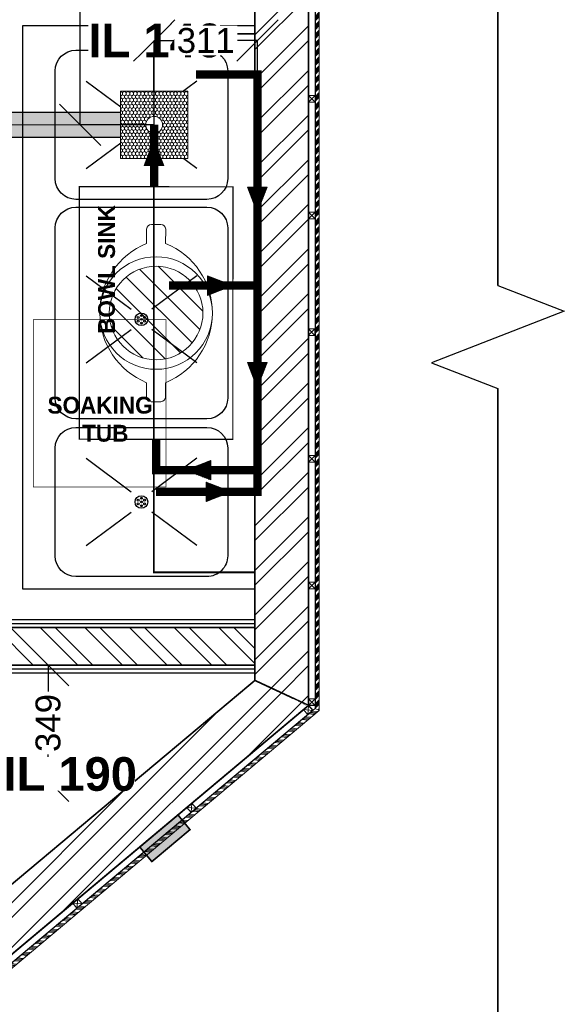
# Model space of a CAD drawing. Header units: millimetres. Extents: x -115221 to 194496, y -122556 to 375476.
# Tile 161 of 169: x 108529 to 110172, y 87973 to 90944. Entities that reach past the tile are written whole.
import ezdxf

# ---------------------------------------------------------------- set-up
doc = ezdxf.new("R2010")
doc.units = ezdxf.units.MM
doc.set_wipeout_variables(frame=1)
doc.header["$PDMODE"] = 3
doc.header["$PDSIZE"] = -100
for name, pattern in [('CENTER', [2, 1.25, -0.25, 0.25, -0.25]), ('CONTINOUS', [0]), ('L1-1 08-30-2012$0$HIDDENX2', [0.75, 0.5, -0.25])]:
    doc.linetypes.add(name, pattern=pattern)
for name, color, linetype, lineweight in [('ARROW', 7, 'Continuous', 0), ('drainage dim', 150, 'Continuous', 0), ('DRAINAGE TEXT', 6, 'Continuous', 0), ('PARTITION LAYOUT', 36, 'CONTINOUS', 18), ('PIPE CENTERLINE', 252, 'Continuous', 0), ('PLU - 50mm CI PIPE', 102, 'Continuous', 0), ('PLU - 75mm CI WASTE PIPE', 12, 'Continuous', 15), ('PLU-GRATING', 6, 'Continuous', 13), ('SCANNER BOX', 6, 'Continuous', 0), ('SS FRAME ( 560mm X 200mm)', 22, 'Continuous', 0)]:
    doc.layers.add(name, color=color, linetype=linetype, lineweight=lineweight)
for name, color, linetype in [('FUR R0', 8, 'Continuous'), ('WATER SUPPLY DIRECTION ARROW', 7, 'Continuous'), ('WWDS FURNITURE LAYOUT', 8, 'Continuous')]:
    doc.layers.add(name, color=color, linetype=linetype)
doc.styles.add('har', font='GOTHICB.TTF')
doc.styles.get("Standard").update_dxf_attribs({"font": 'arial.ttf'})
doc.dimstyles.new('PLU DIM', dxfattribs={"dimtxt": 75, "dimasz": 125, "dimexe": 0.1, "dimexo": 0.1, "dimgap": 0.09, "dimtad": 0, "dimtoh": 1, "dimdec": 0, "dimzin": 0, "dimdsep": 46, "dimtxsty": 'Standard', "dimblk": 'OBLIQUE', "dimcen": 0.09, "dimclrd": 150, "dimclre": 150, "dimclrt": 1, "dimadec": 0, "dimazin": 0, "dimtfac": 1, "dimtdec": 0, "dimtofl": 0, "dimtmove": 1, "dimatfit": 3, "dimldrblk": 'OBLIQUE', "dimfxl": 1, "dimtfill": 1, "dimfrac": 1, "dimtolj": 1, "dimtzin": 0, "dimarcsym": 0})
pattern_1 = [(225, (1979671.920858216, 2798471.852543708), (67.35192090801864, -67.35192090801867), []), (225, (1979627.019558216, 2798471.852543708), (67.35192090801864, -67.35192090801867), [])]

# ---------------------------------------------------------------- blocks, each defined once
blk = doc.blocks.new('NIA_Break Line w Scale - 1-100-V2-F_B-14 PLAN')
at = {"layer": 'FUR R0'}
for p, q in [((6072.239479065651, 466.666666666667), (5994.478958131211, 266.6666666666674)), ((6072.239479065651, 466.6666666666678), (5994.478958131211, 266.6666666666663)), ((6227.760520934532, 66.6666666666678), (6072.239479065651, 466.666666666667)), ((6227.760520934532, 66.66666666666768), (6072.239479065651, 466.6666666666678)), ((5994.478958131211, 266.6666666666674), (538.6839585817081, 266.6666666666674)), ((538.6839585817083, 266.6666666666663), (5994.478958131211, 266.6666666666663)), ((6305.521041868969, 266.6666666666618), (6227.760520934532, 66.66666666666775)), ((6305.521041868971, 266.6666666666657), (6227.760520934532, 66.66666666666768)), ((12408.31044657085, 266.6666666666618), (6305.521041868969, 266.6666666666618)), ((6305.521041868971, 266.6666666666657), (12300.00000000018, 266.6666666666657))]:
    blk.add_line(p, q, dxfattribs=at)
blk = doc.blocks.new('3b')
at = {"layer": 'FUR R0'}
for p, q in [((26382.6605604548, -5468.706997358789), (26408.78383496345, -5468.706997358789)), ((26389.56844730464, -5473.876073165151), (26394.91499402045, -5477.844671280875)), ((26402.69807721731, -5473.876073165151), (26397.35153050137, -5477.844671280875)), ((26389.56844730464, -5484.249805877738), (26394.91499402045, -5480.281207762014)), ((26402.69807721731, -5484.249805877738), (26397.35153050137, -5480.281207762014)), ((26389.56844730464, -5495.575889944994), (26394.91499402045, -5499.544488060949)), ((26402.69807721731, -5495.575889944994), (26397.35153050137, -5499.544488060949)), ((26389.56844730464, -5505.949622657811), (26394.91499402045, -5501.981024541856)), ((26402.69807721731, -5505.949622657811), (26397.35153050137, -5501.981024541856)), ((26389.56844730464, -5518.690934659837), (26394.91499402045, -5522.659532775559)), ((26402.69807721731, -5518.690934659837), (26397.35153050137, -5522.659532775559)), ((26389.56844730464, -5529.06466737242), (26394.91499402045, -5525.096069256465)), ((26402.69807721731, -5529.06466737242), (26397.35153050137, -5525.096069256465))]:
    blk.add_line(p, q, dxfattribs=at)
blk.add_lwpolyline([(26410.21953245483, -5535.691132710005), (26382.6605604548, -5535.691132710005), (26382.6605604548, -5468.706997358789), (26410.21953245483, -5468.706997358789)], close=True, dxfattribs=at)
for points in [[(26406.37179555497, -5472.663628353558), (26406.37179555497, -5485.462250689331, -0.4142135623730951), (26403.91052202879, -5487.923524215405), (26388.35600249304, -5487.923524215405, -0.4142135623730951), (26385.89472896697, -5485.462250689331), (26385.89472896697, -5472.663628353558, -0.4142135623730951), (26388.35600249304, -5470.202354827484), (26403.91052202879, -5470.202354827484, -0.4142135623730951)], [(26406.37179555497, -5491.411165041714), (26406.37179555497, -5511.620692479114, -0.4142135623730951), (26403.91052202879, -5514.081966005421), (26388.35600249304, -5514.081966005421, -0.4142135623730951), (26385.89472896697, -5511.620692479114), (26385.89472896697, -5491.411165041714, -0.4142135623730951), (26388.35600249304, -5488.949891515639), (26403.91052202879, -5488.949891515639, -0.4142135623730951)], [(26406.37179555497, -5517.478489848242), (26406.37179555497, -5530.277112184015, -0.4142135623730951), (26403.91052202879, -5532.738385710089), (26388.35600249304, -5532.738385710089, -0.4142135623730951), (26385.89472896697, -5530.277112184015), (26385.89472896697, -5517.478489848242, -0.4142135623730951), (26388.35600249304, -5515.017216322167), (26403.91052202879, -5515.017216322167, -0.4142135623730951)]]:
    blk.add_lwpolyline(points, format="xyb", close=True, dxfattribs=at)
for centre, radius in [((26396.13326226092, -5479.062939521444), 0.7482271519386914), ((26395.7530053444, -5478.84339808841), 0.1109070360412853), ((26396.13326226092, -5478.623856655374), 0.1109070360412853), ((26396.13326226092, -5479.062939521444), 0.1109070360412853), ((26396.51351917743, -5478.84339808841), 0.1109070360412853), ((26395.7530053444, -5479.282480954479), 0.1109070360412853), ((26396.13326226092, -5479.502022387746), 0.1109070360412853), ((26396.51351917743, -5479.282480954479), 0.1109070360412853), ((26396.13326226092, -5500.762756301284), 0.7482271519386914), ((26395.7530053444, -5500.543214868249), 0.1109070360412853), ((26395.7530053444, -5500.982297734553), 0.1109070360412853), ((26396.13326226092, -5500.323673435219), 0.1109070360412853), ((26396.13326226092, -5500.762756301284), 0.1109070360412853), ((26396.13326226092, -5501.201839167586), 0.1109070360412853), ((26396.51351917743, -5500.543214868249), 0.1109070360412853), ((26396.51351917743, -5500.982297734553), 0.1109070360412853), ((26396.13326226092, -5523.87780101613), 0.7482271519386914), ((26395.7530053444, -5523.658259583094), 0.1109070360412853), ((26396.13326226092, -5523.438718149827), 0.1109070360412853), ((26396.51351917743, -5523.658259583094), 0.1109070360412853), ((26395.7530053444, -5524.097342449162), 0.1109070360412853), ((26396.13326226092, -5523.87780101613), 0.1109070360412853), ((26396.13326226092, -5524.316883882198), 0.1109070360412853), ((26396.51351917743, -5524.097342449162), 0.1109070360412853)]:
    blk.add_circle(centre, radius, dxfattribs=at)
blk = doc.blocks.new('WOODEN BLOCK')
at = {"layer": 'PARTITION LAYOUT', "color": 8, "linetype": 'Continuous', "lineweight": 0, "ltscale": 8}
for p, q in [((1004420.846672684, -614217.1088275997), (1004419.246672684, -614218.7088275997)), ((1004419.246672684, -614217.1088275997), (1004420.846672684, -614218.7088275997))]:
    blk.add_line(p, q, dxfattribs=at)
blk.add_lwpolyline([(1004419.246672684, -614217.1088275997), (1004420.846672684, -614217.1088275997), (1004420.846672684, -614218.7088275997), (1004419.246672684, -614218.7088275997)], close=True, dxfattribs=at)
blk = doc.blocks.new('FUR R0')
at = {"layer": 'WWDS FURNITURE LAYOUT', "ltscale": 50}
h = blk.add_hatch(dxfattribs=at)
h.set_pattern_fill('ANSI32', color=8, scale=10, angle=90)
h.set_pattern_definition([(135, (-1707085.583079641, -2849989.468763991), (-67.35192090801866, -67.35192090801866), []), (135, (-1707085.583079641, -2849944.567463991), (-67.35192090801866, -67.35192090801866), [])])
h.paths.add_polyline_path([(50.02510792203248, -3305.470850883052), (-1793.451344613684, -3305.470850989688), (-1792.671302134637, -59.03150514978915), (-1679.71523550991, -59.03098211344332), (-1679.715235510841, -3191.687545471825), (50.02510927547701, -3191.687566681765)])
at = {"layer": 'WWDS FURNITURE LAYOUT'}
h = blk.add_hatch(dxfattribs=at)
h.set_pattern_fill('ANSI32', color=8, scale=10, angle=180)
h.set_pattern_definition(pattern_1)
h.paths.add_polyline_path([(211.722886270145, -3426.81627395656), (50.02510842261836, -3351.415361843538), (50.02511288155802, -649.8646199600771), (211.7228862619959, -649.8646199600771)])
at = {"layer": 'WWDS FURNITURE LAYOUT', "linetype": 'Continuous', "lineweight": 0, "ltscale": 8, "transparency": 33554687}
h = blk.add_hatch(dxfattribs=at)
h.set_pattern_fill('ANSI34', color=8, angle=720.00478241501)
h.set_pattern_definition([(45.00478241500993, (2844150.728285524, -1701524.889337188), (-13.47150849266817, 13.46925977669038), []), (45.00478241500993, (2844155.218415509, -1701524.888962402), (-13.47150849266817, 13.46925977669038), []), (45.00478241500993, (2844159.708545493, -1701524.888587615), (-13.47150849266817, 13.46925977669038), []), (45.00478241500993, (2844164.198685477, -1701524.888212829), (-13.47150849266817, 13.46925977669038), [])])
h.paths.add_polyline_path([(244.2247354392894, -649.8657928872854), (231.7482978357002, -649.8669209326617), (231.8020413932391, -3436.027230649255), (244.2684204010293, -3441.858361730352)])
at = {"layer": 'WWDS FURNITURE LAYOUT'}
h = blk.add_hatch(dxfattribs=at)
h.set_pattern_fill('ANSI32', color=8, scale=10, angle=180)
h.set_pattern_definition(pattern_1)
h.paths.add_polyline_path([(211.722886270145, -3426.81627395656), (50.02510842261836, -3351.415361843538), (-2987.882188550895, -5900.522254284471), (-2915.088141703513, -6050.522254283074)])
at = {"layer": 'WWDS FURNITURE LAYOUT', "linetype": 'Continuous', "lineweight": 0, "ltscale": 8, "transparency": 33554687}
h = blk.add_hatch(dxfattribs=at)
h.set_pattern_fill('ANSI34', color=8, angle=670.0050235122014)
h.set_pattern_definition([(355.0050235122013, (520356.5336257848, -3279481.497014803), (1.658653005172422, 18.97765449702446), []), (355.0050235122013, (520359.4201272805, -3279484.936400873), (1.658653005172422, 18.97765449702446), []), (355.0050235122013, (520362.3066287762, -3279488.375786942), (1.658653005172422, 18.97765449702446), []), (355.0050235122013, (520365.1931366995, -3279491.815180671), (1.658653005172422, 18.97765449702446), [])])
h.paths.add_polyline_path([(244.2684204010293, -3441.858361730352), (231.8020413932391, -3436.027230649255), (-2907.714023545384, -6070.481549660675), (-2903.188554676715, -6082.957986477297)])
at = {"layer": 'WWDS FURNITURE LAYOUT', "transparency": 33554687}
h = blk.add_hatch(color=8, dxfattribs=at)
h.dxf.hatch_style = 1
h.paths.add_polyline_path([(-297.4302649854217, -3853.949643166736), (-260.7175124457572, -3898.192407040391), (-145.7746332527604, -3801.741336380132), (-182.095957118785, -3757.165429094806)])
at = {"layer": 'WWDS FURNITURE LAYOUT', "color": 8}
for points in [[(50.02510846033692, -3329.470850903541), (-1817.457111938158, -3329.470850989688), (-1816.665536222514, -35.03161625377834), (-1655.71523550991, -35.03087098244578), (-1655.715235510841, -3167.687545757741), (50.02510873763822, -3167.687566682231)], [(50.02510848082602, -3317.470850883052), (-1805.454228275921, -3317.470850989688), (-1804.668419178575, -47.03156070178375), (-1667.71523550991, -47.03092654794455), (-1667.715235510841, -3179.687545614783), (50.02510941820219, -3179.687566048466)]]:
    blk.add_lwpolyline(points, dxfattribs=at)
for points, const_width in [([(50.02510792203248, -3305.470850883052), (-1793.451344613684, -3305.470850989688), (-1792.671302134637, -59.03150514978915), (-1679.71523550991, -59.03098211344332), (-1679.715235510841, -3191.687545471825), (50.02510927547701, -3191.687566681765)], 5.066666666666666), ([(211.722886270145, -3426.81627396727), (50.02510842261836, -3351.415361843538), (50.02511288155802, -649.8646199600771), (211.7228862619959, -649.8646199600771)], 5), ([(-618.4841151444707, -2262.809186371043), (-218.4841151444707, -2262.809186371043), (-218.4841151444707, -2767.809186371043), (-618.4841151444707, -2767.809186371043)], 2), ([(211.722886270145, -3426.81627395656), (50.02510842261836, -3351.415361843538), (-2987.882188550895, -5900.522254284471), (-2915.088141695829, -6050.522254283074)], 5)]:
    blk.add_lwpolyline(points, close=True, dxfattribs=dict(at, const_width=const_width))
at = {"layer": 'WWDS FURNITURE LAYOUT', "color": 8, "ltscale": 3, "transparency": 33554687}
for points in [[(211.7724533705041, -3426.809530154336), (211.7817634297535, -649.8646199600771), (231.7482978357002, -649.8669209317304), (231.8020413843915, -3426.81148670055)], [(-2915.079513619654, -6050.515014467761), (211.7228862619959, -3426.816273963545), (224.5534973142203, -3442.110650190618), (-2902.206176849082, -6065.859772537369)]]:
    blk.add_lwpolyline(points, close=True, dxfattribs=at)
at = {"layer": 'WWDS FURNITURE LAYOUT', "color": 8, "linetype": 'Continuous', "lineweight": 0, "ltscale": 8, "transparency": 33554687}
for points in [[(244.2247354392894, -649.8657928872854), (231.7482978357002, -649.8669209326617), (231.8020413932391, -3436.027230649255), (244.2684204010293, -3441.858361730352)], [(244.2684204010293, -3441.858361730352), (231.8020413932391, -3436.027230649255), (-2907.714023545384, -6070.481549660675), (-2903.188554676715, -6082.957986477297)]]:
    blk.add_lwpolyline(points, close=True, dxfattribs=at)
at = {"layer": 'WWDS FURNITURE LAYOUT', "color": 8, "linetype": 'L1-1 08-30-2012$0$HIDDENX2', "lineweight": 30, "const_width": 5.079999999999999}
blk.add_lwpolyline([(50.02510560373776, -1400.060875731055), (50.02510550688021, -3025.257914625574), (-254.7748944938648, -3025.25791460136), (-254.7748943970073, -1400.060875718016)], close=True, dxfattribs=at)
at = {"layer": 'WWDS FURNITURE LAYOUT', "color": 8, "const_width": 5}
blk.add_lwpolyline([(-297.4302649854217, -3853.949643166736), (-260.7175124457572, -3898.192407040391), (-145.7746332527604, -3801.741336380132), (-182.095957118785, -3757.165429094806), (-297.4302649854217, -3853.949643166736)], dxfattribs=at)
at = {"layer": 'WWDS FURNITURE LAYOUT', "color": 8, "rotation": 89.99999999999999}
blk.add_blockref('NIA_Break Line w Scale - 1-100-V2-F_B-14 PLAN', (1049.776974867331, -8465.287742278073), dxfattribs=at)
at = {"layer": 'WWDS FURNITURE LAYOUT', "color": 8, "xscale": 25.4, "yscale": 25.4, "zscale": 25.4, "rotation": 180}
blk.add_blockref('3b', (670169.6033408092, -141981.2156491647), dxfattribs=at)
at = {"layer": 'WWDS FURNITURE LAYOUT', "color": 8, "linetype": 'Continuous', "lineweight": 0, "transparency": 33554687, "xscale": 12.50000004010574, "yscale": 12.50000004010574, "zscale": 12.50000004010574}
for p, rotation in [((12554831.61259414, -7680368.183044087, 8.524511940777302e-07), 179.99521758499), ((12554831.24859266, -7680720.30958051), 179.99521758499), ((12554830.88459117, -7681072.436116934, -8.524511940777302e-07), 179.99521758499), ((12554831.35461758, -7681454.475491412), 179.99521758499), ((12554831.15542425, -7681836.514810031, 8.524511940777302e-07), 179.99521758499), ((12554831.46064251, -7682188.641402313), 179.99521758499), ((2188330.339356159, -14556581.21522919), 129.9970002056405), ((2187978.691888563, -14556876.34326969), 129.9970002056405), ((2187634.558841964, -14557165.0684107), 129.9970002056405)]:
    blk.add_blockref('WOODEN BLOCK', p, dxfattribs=dict(at, rotation=rotation))
at = {"layer": 'WWDS FURNITURE LAYOUT', "color": 8, "style": 'har'}
for s, rotation, p in [('BOWL SINK', 89.99999999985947, (-372.011544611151, -2305.82429347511)), ('SOAKING', 359.9999999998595, (-575.4939797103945, -2546.289863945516)), ('TUB', 359.9999999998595, (-471.0794317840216, -2630.956530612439))]:
    blk.add_text(s, height=50.79999999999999, rotation=rotation, dxfattribs=at).set_placement(p)
blk = doc.blocks.new('_Oblique')
at = {"color": 0, "linetype": 'ByBlock', "lineweight": -2}
blk.add_line((-0.5, -0.5), (0.5, 0.5), dxfattribs=at)
blk = doc.blocks.new('*D163')
at = {"layer": 'Defpoints', "color": 0, "transparency": 16777216}
for p in [(108352.9721655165, 88996.28756853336, 0.00048828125), (108614.8458347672, 88996.28756853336), (108333.9086023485, 88647.65897424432, 0.0009765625)]:
    blk.add_point(p, dxfattribs=at)
at = {"layer": 'drainage dim', "color": 150, "lineweight": -2, "transparency": 16777216}
for p, q in [((108353.0721655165, 88996.28756853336), (108614.9458347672, 88996.28756853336)), ((108614.8458347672, 88996.28756853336), (108614.8458347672, 88904.96743237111)), ((108614.8458347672, 88647.65897424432), (108614.8458347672, 88738.97911040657)), ((108334.0086023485, 88647.65897424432), (108614.9458347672, 88647.65897424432))]:
    blk.add_line(p, q, dxfattribs=at)
at = {"layer": 'drainage dim', "color": 150, "lineweight": -2, "transparency": 16777216, "xscale": 125, "yscale": 125, "zscale": 125}
for p, rotation in [((108614.8458347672, 88996.28756853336), 90), ((108614.8458347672, 88647.65897424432), 270)]:
    blk.add_blockref('_Oblique', p, dxfattribs=dict(at, rotation=rotation))
at = {"layer": 'drainage dim', "color": 1, "transparency": 16777216, "insert": (108614.8458347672, 88821.9732713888), "char_height": 75, "attachment_point": 5, "rotation": 90, "bg_fill": 3, "box_fill_scale": 1.1, "bg_fill_color": 256, "bg_fill_true_color": 13158600, "bg_fill_transparency": 0}
blk.add_mtext('\\A1;349', dxfattribs=at)
blk = doc.blocks.new('p greasetrap')
at = {"layer": 'SCANNER BOX'}
h = blk.add_hatch(dxfattribs=at)
h.set_pattern_fill('ANSI31', color=256, scale=0.5644799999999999, angle=89.9999999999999)
h.set_pattern_definition([(134.9999999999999, (1034.2886434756, -3554.961179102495), (-1.267293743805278, -1.267293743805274), [])])
edge = h.paths.add_edge_path()
edge.add_arc((-9.115200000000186, -15), 5.557206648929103, 0, 360)
at = {"layer": 'SCANNER BOX', "const_width": 0.1411199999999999}
blk.add_lwpolyline([(0, -30), (0, 0), (-18.23040000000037, 0), (-18.23040000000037, -30)], close=True, dxfattribs=at)
at = {"layer": 'SCANNER BOX'}
blk.add_lwpolyline([(-7.986240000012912, -23.27571670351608), (-7.986240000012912, -24.96915670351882, -0.4142135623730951), (-8.550719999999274, -25.53363670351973), (-9.679680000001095, -25.53363670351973, -0.4142135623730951), (-10.24416000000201, -24.96915670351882), (-10.24416000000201, -23.27571670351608, -0.6715075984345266), (-10.24416000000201, -6.724283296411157), (-10.24416000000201, -5.03084329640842, -0.4142135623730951), (-9.679680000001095, -4.466363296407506), (-8.550720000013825, -4.466363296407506, -0.4142135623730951), (-7.986240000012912, -5.03084329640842), (-7.986240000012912, -6.724283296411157, -0.6715075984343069)], format="xyb", close=True, dxfattribs=at)
for radius in [6.686166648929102, 5.557206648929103]:
    blk.add_circle((-9.115200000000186, -15), radius, dxfattribs=at)
blk = doc.blocks.new('A$C73421E3D')
at = {"layer": 'ARROW'}
h = blk.add_hatch(dxfattribs=at)
h.set_pattern_fill('ANSI31', scale=1.320197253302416, style=0)
h.set_pattern_definition([(224.9999979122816, (1927528.281425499, -715655.1413772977), (0.0781807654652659, -0.0781807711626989), [])])
h.paths.add_polyline_path([(0.3218523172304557, -0.4064385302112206), (0.3218522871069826, -1.229698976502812), (-2.863058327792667, -3.31082818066e-05), (0.3218523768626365, 1.229632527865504), (0.3218523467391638, 0.4063720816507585), (2.456976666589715, 0.4063720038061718), (2.456976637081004, -0.4064386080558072)])
at = {"layer": 'ARROW', "color": 7}
for points in [[(0.3218523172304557, -0.4064385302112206), (0.3218522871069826, -1.229698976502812), (-2.863058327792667, -3.31082818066e-05), (-2.863058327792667, -3.31082818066e-05), (0.3218523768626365, 1.229632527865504), (0.3218523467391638, 0.4063720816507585)], [(0.3218523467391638, 0.4063720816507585), (2.456976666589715, 0.4063720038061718), (2.456976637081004, -0.4064386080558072), (0.3218523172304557, -0.4064385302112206)]]:
    blk.add_lwpolyline(points, dxfattribs=at)
blk = doc.blocks.new('GRATING 200x200')
at = {"color": 1}
blk.add_wipeout([(-3.999999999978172, -3.999999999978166), (-3.999999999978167, 4.000000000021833), (3.9999999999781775, 4.000000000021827), (3.999999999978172, -3.999999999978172)], dxfattribs=at).dxf.layer = 'PLU-GRATING'
at = {"layer": 'PLU-GRATING'}
h = blk.add_hatch(dxfattribs=at)
h.set_pattern_fill('HONEY', color=1, scale=1.999999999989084, angle=89.99999999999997, style=0)
h.set_pattern_definition([(90, (7259.332707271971, -90712.28933689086), (-0.2165063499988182, 0.3749999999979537), [0.2499999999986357, -0.4999999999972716]), (209.9999999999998, (7259.332707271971, -90712.28933689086), (-0.2165063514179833, -0.3749999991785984), [0.2499999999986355, -0.4999999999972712]), (149.9999999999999, (7259.332707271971, -90712.28933689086), (-0.4330127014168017, 8.193554e-10), [-0.4999999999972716, 0.2499999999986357])])
h.paths.add_polyline_path([(-3.999999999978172, -3.999999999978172), (-3.999999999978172, 4.000000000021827), (3.999999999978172, 4.000000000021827), (3.999999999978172, -3.999999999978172)])
edge = h.paths.add_edge_path(flags=16)
edge.add_arc((0, 0), 0.9999999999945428, 89.99999999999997, 449.9999999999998)
at = {"layer": 'PLU-GRATING', "color": 1}
blk.add_lwpolyline([(-3.999999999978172, -3.999999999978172), (-3.999999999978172, 4.000000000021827), (3.999999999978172, 4.000000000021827), (3.999999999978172, -3.999999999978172)], close=True, dxfattribs=at)
at = {"layer": 'PLU-GRATING', "color": 252}
blk.add_circle((0, 0), 0.9999999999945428, dxfattribs=at)
at = {"layer": 'SS FRAME ( 560mm X 200mm)', "lineweight": 13, "ltscale": 50, "const_width": 0.07}
blk.add_lwpolyline([(-4, 3.999999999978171), (4, 3.999999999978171), (4, -3.999999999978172), (-4, -3.999999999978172)], close=True, dxfattribs=at)
blk = doc.blocks.new('*U184')
at = {"true_color": 0x991b1e, "transparency": 33554483}
blk.add_hatch(color=244, dxfattribs=at).paths.add_polyline_path([(0, 37.5), (1115.617941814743, 37.5), (1115.617941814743, -37.5), (0, -37.5)])
at = {"layer": 'PIPE CENTERLINE', "color": 7, "linetype": 'CENTER', "ltscale": 80, "transparency": 33554687, "const_width": 2.54}
blk.add_lwpolyline([(0, 0), (1115.617941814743, 0)], dxfattribs=at)
at = {"layer": 'PLU - 75mm CI WASTE PIPE', "transparency": 33554687, "const_width": 3.809999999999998}
blk.add_lwpolyline([(0, 37.5), (1115.617941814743, 37.5), (1115.617941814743, -37.5), (0, -37.5)], close=True, dxfattribs=at)
blk = doc.blocks.new('*D555')
at = {"layer": 'Defpoints', "color": 0, "transparency": 16777216}
for p in [(109245.9756989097, 90881.13531719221), (108934.4768389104, 90627.03891616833), (109245.9756989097, 90627.03891616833)]:
    blk.add_point(p, dxfattribs=at)
at = {"layer": 'drainage dim', "color": 150, "lineweight": -2, "transparency": 16777216}
for p, q in [((108934.4768389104, 90627.13891616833), (108934.4768389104, 90881.23531719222)), ((108934.4768389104, 90881.13531719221), (109014.5479333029, 90881.13531719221)), ((109245.9756989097, 90881.13531719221), (109165.9046045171, 90881.13531719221)), ((109245.9756989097, 90627.13891616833), (109245.9756989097, 90881.23531719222))]:
    blk.add_line(p, q, dxfattribs=at)
at = {"layer": 'drainage dim', "color": 150, "lineweight": -2, "transparency": 16777216, "xscale": 125, "yscale": 125, "zscale": 125, "rotation": 180}
blk.add_blockref('_Oblique', (108934.4768389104, 90881.13531719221), dxfattribs=at)
at = {"layer": 'drainage dim', "color": 150, "lineweight": -2, "transparency": 16777216, "xscale": 125, "yscale": 125, "zscale": 125}
blk.add_blockref('_Oblique', (109245.9756989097, 90881.13531719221), dxfattribs=at)
at = {"layer": 'drainage dim', "color": 1, "transparency": 16777216, "insert": (109090.22626891, 90881.13531719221), "char_height": 75, "attachment_point": 5, "bg_fill": 3, "box_fill_scale": 1.1, "bg_fill_color": 256, "bg_fill_true_color": 13158600, "bg_fill_transparency": 0}
blk.add_mtext('\\A1;311', dxfattribs=at)
blk = doc.blocks.new('*D556')
at = {"layer": 'Defpoints', "color": 0, "transparency": 16777216}
for p in [(108711.716891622, 91652.0291796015), (108933.6647047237, 91652.0291796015), (108933.6647047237, 90627.03891067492)]:
    blk.add_point(p, dxfattribs=at)
at = {"layer": 'drainage dim', "color": 150, "lineweight": -2, "transparency": 16777216}
for p, q in [((108933.5647047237, 91652.0291796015), (108711.616891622, 91652.0291796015)), ((108711.716891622, 91652.0291796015), (108711.716891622, 91248.3638132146)), ((108711.716891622, 90627.03891067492), (108711.716891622, 91030.70427706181)), ((108933.5647047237, 90627.03891067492), (108711.616891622, 90627.03891067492))]:
    blk.add_line(p, q, dxfattribs=at)
at = {"layer": 'drainage dim', "color": 150, "lineweight": -2, "transparency": 16777216, "xscale": 125, "yscale": 125, "zscale": 125}
for p, rotation in [((108711.716891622, 91652.0291796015), 90), ((108711.716891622, 90627.03891067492), 270)]:
    blk.add_blockref('_Oblique', p, dxfattribs=dict(at, rotation=rotation))
at = {"layer": 'drainage dim', "color": 1, "transparency": 16777216, "insert": (108711.716891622, 91139.53404513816), "char_height": 75, "attachment_point": 5, "rotation": 90, "bg_fill": 3, "box_fill_scale": 1.1, "bg_fill_color": 256, "bg_fill_true_color": 13158600, "bg_fill_transparency": 0}
blk.add_mtext('\\A1;1025', dxfattribs=at)

msp = doc.modelspace()

# ---------------------------------------------------------------- linework, layer by layer
at = {"layer": 'PLU - 50mm CI PIPE', "ltscale": 500, "const_width": 25.01079559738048}
for points in [[(109061.1593210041, 90778.69613013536), (109245.9756989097, 90778.69613013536), (109245.9756989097, 89584.67646630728), (108940.3522622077, 89584.67646630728), (108940.3522622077, 89678.13688027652)], [(108979.253542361, 90141.77838385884), (109245.9756989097, 90141.77838385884)], [(109245.9756989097, 89584.67646630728), (109245.9756989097, 89519.2829601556), (108940.3522622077, 89519.28296015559)]]:
    msp.add_lwpolyline(points, dxfattribs=at)

# ---------------------------------------------------------------- block references
at = {"transparency": 33554687, "rotation": 180.0003875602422}
msp.add_blockref('*U184', (108934.4768389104, 90627.03891616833), dxfattribs=at)
at = {"layer": 'SCANNER BOX', "xscale": 25.4, "yscale": 25.4, "zscale": 25.4, "rotation": 179.972055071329}
msp.add_blockref('p greasetrap', (108708.8262097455, 89678.24980272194), dxfattribs=at)
at = {"layer": 'WATER SUPPLY DIRECTION ARROW', "xscale": -23.92222333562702, "yscale": 23.92222333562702}
for p, zscale, rotation in [((109245.7519448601, 90430.97363076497, -3.341352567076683e-07), 23.92222333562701, 269.999889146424), ((109103.6278343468, 90141.74589548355), 23.92222333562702, 359.9998891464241), ((109245.7519448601, 89901.72105202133, -3.341352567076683e-07), 23.92222333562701, 269.999889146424), ((109097.460571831, 89584.8323410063), 23.92222333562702, 179.9998891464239), ((109099.6318768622, 89519.27473880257), 23.92222333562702, 359.9998891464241)]:
    msp.add_blockref('A$C73421E3D', p, dxfattribs=dict(at, zscale=zscale, rotation=rotation))
at = {"layer": 'WWDS FURNITURE LAYOUT'}
msp.add_blockref('FUR R0', (109188.4395991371, 92301.89379956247), dxfattribs=at)

# ---------------------------------------------------------------- next in the draw order: block references
at = {"layer": 'PLU-GRATING', "xscale": 25.4, "yscale": 25.4, "zscale": 25.4, "rotation": 179.9719442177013}
msp.add_blockref('GRATING 200x200', (108934.4768389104, 90627.03891616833), dxfattribs=at)

# ---------------------------------------------------------------- next in the draw order: texts
at = {"layer": 'DRAINAGE TEXT', "color": 200, "insert": (108736.5989841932, 90932.48564156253), "char_height": 101.6, "width": 396.3966275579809, "attachment_point": 1, "bg_fill": 3, "box_fill_scale": 1, "bg_fill_color": 256, "bg_fill_transparency": 0}
msp.add_mtext('{\\fArial|b1|i0|c0|p34;IL 146}', dxfattribs=at)

# ---------------------------------------------------------------- next in the draw order: dimensions: what is measured, and where the dimension line sits
at = {"layer": 'drainage dim'}
dim = msp.add_linear_dim(base=(108614.8458347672, 88996.28756853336, -0.00048828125), p1=(108333.9086023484, 88647.65897424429, 0.00048828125), p2=(108352.9721655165, 88996.28756853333), angle=90, dimstyle='PLU DIM', dxfattribs=at)
dim.commit()
dim.dimension.update_dxf_attribs({"geometry": '*D163', "text_midpoint": (108614.8458347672, 88821.9732713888, -0.00048828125)})

# ---------------------------------------------------------------- next in the draw order: linework, layer by layer
at = {"layer": 'PLU - 50mm CI PIPE', "ltscale": 500, "const_width": 25.01079559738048}
msp.add_lwpolyline([(108934.4768389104, 90627.03891616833), (108934.2282431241, 90440.13995778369)], dxfattribs=at)

# ---------------------------------------------------------------- next in the draw order: block references
at = {"layer": 'WATER SUPPLY DIRECTION ARROW', "xscale": -23.92222333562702, "yscale": 23.92222333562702, "zscale": 23.92222333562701, "rotation": 89.999889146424}
msp.add_blockref('A$C73421E3D', (108934.0843214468, 90512.16962139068), dxfattribs=at)

# ---------------------------------------------------------------- next in the draw order: texts
at = {"layer": 'DRAINAGE TEXT', "color": 200, "insert": (108480.4245292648, 88718.89842813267), "char_height": 101.6, "width": 396.3966275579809, "attachment_point": 1, "bg_fill": 3, "box_fill_scale": 1, "bg_fill_color": 256, "bg_fill_transparency": 0}
msp.add_mtext('{\\fArial|b1|i0|c0|p34;IL 190}', dxfattribs=at)

# ---------------------------------------------------------------- next in the draw order: dimensions: what is measured, and where the dimension line sits
at = {"layer": 'drainage dim'}
dim = msp.add_linear_dim(base=(109245.9756989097, 90881.13531719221), p1=(108934.4768389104, 90627.03891616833), p2=(109245.9756989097, 90627.03891616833), dimstyle='PLU DIM', dxfattribs=at)
dim.commit()
dim.dimension.update_dxf_attribs({"geometry": '*D555', "text_midpoint": (109090.22626891, 90881.13531719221)})

# ---------------------------------------------------------------- next in the draw order: dimensions: what is measured, and where the dimension line sits
dim = msp.add_linear_dim(base=(108711.716891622, 91652.0291796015), p1=(108933.6647047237, 90627.03891067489), p2=(108933.6647047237, 91652.02917960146), angle=90, dimstyle='PLU DIM', dxfattribs=at)
dim.commit()
dim.dimension.update_dxf_attribs({"geometry": '*D556', "text_midpoint": (108711.716891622, 91139.53404513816)})

doc.saveas('drawing.dxf')
